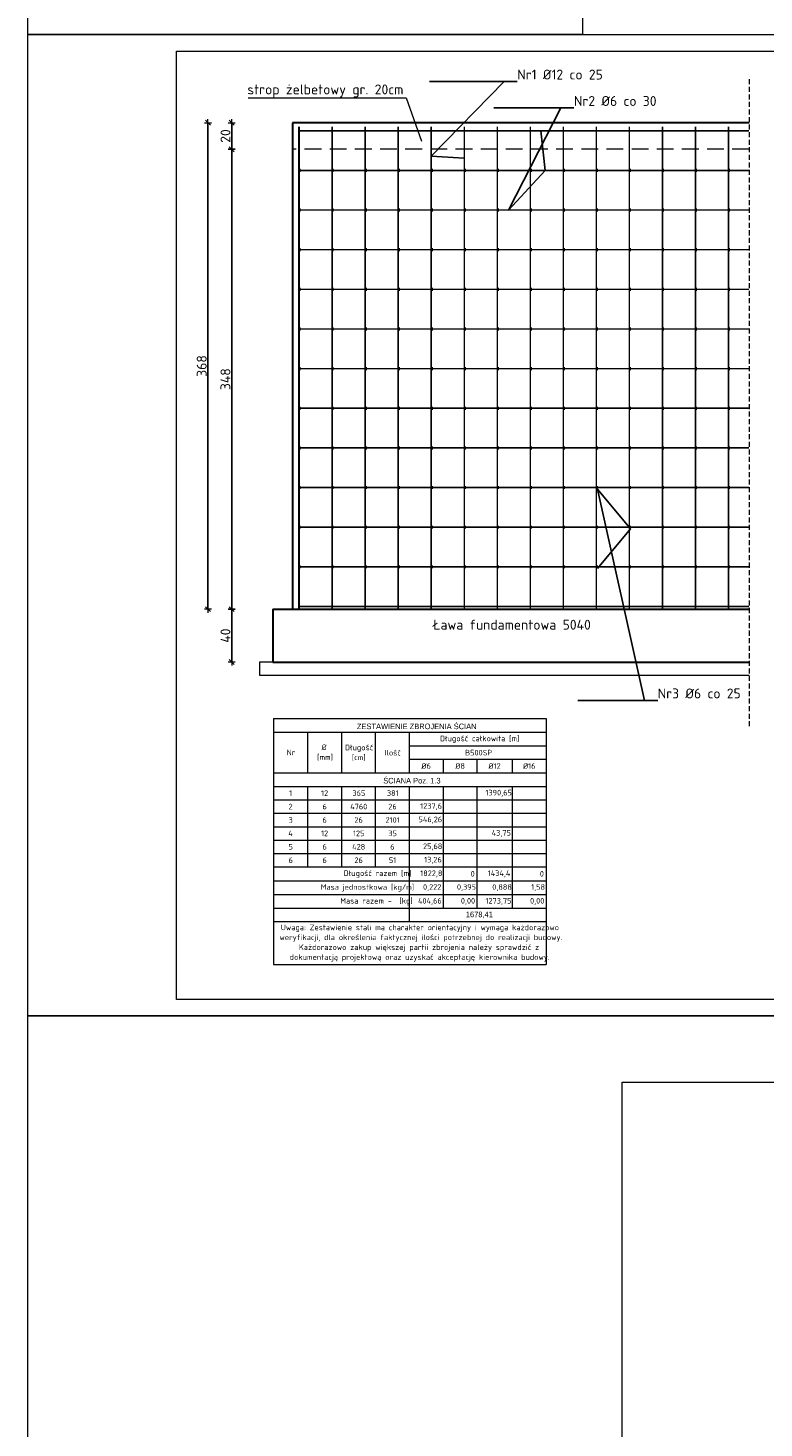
# Model space of a CAD drawing. Header units: millimetres. Extents: x -81893328 to 44149, y -26843406 to 95443303.
# Tile 74 of 100: x 26512 to 27069, y 5423 to 6482. Entities that reach past the tile are written whole.
import ezdxf
from ezdxf import colors
from ezdxf.entities.mleader import LeaderData, LeaderLine
from ezdxf.math import Vec2, Vec3

# ---------------------------------------------------------------- set-up
doc = ezdxf.new("R2010")
doc.units = ezdxf.units.MM
doc.linetypes.add('DASHED', pattern=[19.05, 12.7, -6.35])
for name, color, linetype, lineweight in [('aRMZ - cienka', 84, 'Continuous', 13), ('aRMZ - opisy', 7, 'Continuous', 5), ('aRMZ - tabelka i ramka', 63, 'Continuous', 13), ('K-wymiarowanie', 81, 'Continuous', 9), ('kRMZ - elementy żelbetowe', 110, 'Continuous', 30), ('kRMZ - przerywana', 3, 'DASHED', 5), ('kRMZ - pręty drugorzędne', 2, 'Continuous', 30), ('kRMZ - pręty główne', 3, 'Continuous', 30), ('kRMZ - pręty poprzeczne', 4, 'Continuous', 30)]:
    doc.layers.add(name, color=color, linetype=linetype, lineweight=lineweight)
doc.styles.add('1-10 RM wymiar', font='isocpeur.ttf', dxfattribs={"height": 3})
doc.styles.add('1-100 RM wymiar', font='isocpeur.ttf', dxfattribs={"height": 15})
doc.styles.add('1-50 RM wymiar', font='isocpeur.ttf', dxfattribs={"height": 7.5})
doc.styles.add('MtXpl_ISOCPEUR', font='txt')
doc.styles.add('MtXpl_ISOCPEUR_1', font='isocpeur.ttf')
doc.styles.get("Standard").update_dxf_attribs({"font": 'arial.ttf'})
doc.dimstyles.new('1-50RM nowe', dxfattribs={"dimtxt": 7.5, "dimasz": 1.25, "dimexe": 1.25, "dimexo": 0.625, "dimgap": 1, "dimtad": 1, "dimtxsty": '1-50 RM wymiar', "dimblk": 'ZNACZKI', "dimcen": 2, "dimdle": 5, "dimse1": 1, "dimse2": 1, "dimclrd": 256, "dimclrt": 256, "dimadec": 0, "dimazin": 0, "dimtfac": 1, "dimtix": 1, "dimtmove": 1, "dimatfit": 0, "dimldrblk": 'ZNACZKI', "dimfxl": 1, "dimarcsym": 0})

# ---------------------------------------------------------------- blocks, each defined once
blk = doc.blocks.new('ZNACZKI')
for p, q in [((1.51, 1.51), (-1.51, -1.51)), ((0, 2.13), (0, -2.13)), ((-2.13, 0), (2.13, 0))]:
    blk.add_line(p, q)
blk = doc.blocks.new('*D108')
at = {"layer": 'Defpoints', "color": 0, "ltscale": 0.6, "transparency": 16777216}
for p in [(26666.1, 6042.6), (26697.1, 6042.6), (26697.1, 6002.6)]:
    blk.add_point(p, dxfattribs=at)
at = {"layer": 'K-wymiarowanie', "lineweight": -2, "ltscale": 0.6, "transparency": 16777216}
blk.add_line((26666.1, 6003.8), (26666.1, 6041.3), dxfattribs=at)
at = {"layer": 'K-wymiarowanie', "lineweight": -2, "ltscale": 0.6, "transparency": 16777216, "xscale": 1.25, "yscale": 1.25, "zscale": 1.25}
for p, rotation in [((26666.1, 6042.6), 90), ((26666.1, 6002.6), 270)]:
    blk.add_blockref('ZNACZKI', p, dxfattribs=dict(at, rotation=rotation))
at = {"layer": 'K-wymiarowanie', "ltscale": 0.6, "transparency": 16777216, "insert": (26661.3, 6022.6), "char_height": 7.5, "attachment_point": 5, "rotation": 90, "style": '1-50 RM wymiar'}
blk.add_mtext('40', dxfattribs=at)
blk = doc.blocks.new('*D109')
at = {"layer": 'Defpoints', "color": 0, "ltscale": 0.6, "transparency": 16777216}
for p in [(26666.1, 6390.6), (26712.1, 6390.6), (26697.1, 6042.6)]:
    blk.add_point(p, dxfattribs=at)
at = {"layer": 'K-wymiarowanie', "lineweight": -2, "ltscale": 0.6, "transparency": 16777216}
blk.add_line((26666.1, 6043.8), (26666.1, 6389.3), dxfattribs=at)
at = {"layer": 'K-wymiarowanie', "lineweight": -2, "ltscale": 0.6, "transparency": 16777216, "xscale": 1.25, "yscale": 1.25, "zscale": 1.25}
for p, rotation in [((26666.1, 6390.6), 90), ((26666.1, 6042.6), 270)]:
    blk.add_blockref('ZNACZKI', p, dxfattribs=dict(at, rotation=rotation))
at = {"layer": 'K-wymiarowanie', "ltscale": 0.6, "transparency": 16777216, "insert": (26661.3, 6216.6), "char_height": 7.5, "attachment_point": 5, "rotation": 90, "style": '1-50 RM wymiar'}
blk.add_mtext('348', dxfattribs=at)
blk = doc.blocks.new('*D110')
at = {"layer": 'Defpoints', "color": 0, "ltscale": 0.6, "transparency": 16777216}
for p in [(26666.1, 6410.6), (26712.1, 6410.6), (26712.1, 6390.6)]:
    blk.add_point(p, dxfattribs=at)
at = {"layer": 'K-wymiarowanie', "lineweight": -2, "ltscale": 0.6, "transparency": 16777216}
blk.add_line((26666.1, 6391.8), (26666.1, 6409.3), dxfattribs=at)
at = {"layer": 'K-wymiarowanie', "lineweight": -2, "ltscale": 0.6, "transparency": 16777216, "xscale": 1.25, "yscale": 1.25, "zscale": 1.25}
for p, rotation in [((26666.1, 6410.6), 90), ((26666.1, 6390.6), 270)]:
    blk.add_blockref('ZNACZKI', p, dxfattribs=dict(at, rotation=rotation))
at = {"layer": 'K-wymiarowanie', "ltscale": 0.6, "transparency": 16777216, "insert": (26661.3, 6400.6), "char_height": 7.5, "attachment_point": 5, "rotation": 90, "style": '1-50 RM wymiar'}
blk.add_mtext('20', dxfattribs=at)
blk = doc.blocks.new('*D111')
at = {"layer": 'Defpoints', "color": 0, "ltscale": 0.6, "transparency": 16777216}
for p in [(26712.1, 6410.6), (26648, 6042.6), (26712.1, 6042.6)]:
    blk.add_point(p, dxfattribs=at)
at = {"layer": 'K-wymiarowanie', "lineweight": -2, "ltscale": 0.6, "transparency": 16777216}
blk.add_line((26648, 6409.3), (26648, 6043.8), dxfattribs=at)
at = {"layer": 'K-wymiarowanie', "lineweight": -2, "ltscale": 0.6, "transparency": 16777216, "xscale": 1.25, "yscale": 1.25, "zscale": 1.25}
for p, rotation in [((26648, 6410.6), 90), ((26648, 6042.6), 270)]:
    blk.add_blockref('ZNACZKI', p, dxfattribs=dict(at, rotation=rotation))
at = {"layer": 'K-wymiarowanie', "ltscale": 0.6, "transparency": 16777216, "insert": (26643.3, 6226.6), "char_height": 7.5, "attachment_point": 5, "rotation": 90, "style": '1-50 RM wymiar'}
blk.add_mtext('368', dxfattribs=at)
blk = doc.blocks.new('_None')

msp = doc.modelspace()

# ---------------------------------------------------------------- linework, layer by layer
at = {"layer": 'aRMZ - cienka', "lineweight": 15, "ltscale": 2}
for p, q in [((26697.7275, 5959.9295), (26904.1459, 5959.9295)), ((26697.7275, 5959.9295), (26697.7275, 5773.7222)), ((26904.1459, 5959.9295), (26904.1459, 5928.9781)), ((26697.7275, 5949.5492), (26904.1459, 5949.5492)), ((26723.3975, 5949.5492), (26723.3975, 5918.8337)), ((26749.0675, 5949.5492), (26749.0675, 5918.8337)), ((26774.7375, 5949.5492), (26774.7375, 5918.8337)), ((26800.4075, 5949.5492), (26800.4075, 5918.8337)), ((26800.4075, 5939.1225), (26904.1459, 5939.1225)), ((26800.4075, 5928.9781), (26904.1459, 5928.9781)), ((26826.0775, 5928.9781), (26826.0775, 5918.8337)), ((26851.7475, 5928.9781), (26851.7475, 5918.8337)), ((26878.4759, 5928.9781), (26878.4759, 5918.8337)), ((26904.1459, 5928.9781), (26904.1459, 5918.8337)), ((26697.7275, 5918.8337), (26904.1459, 5918.8337)), ((26904.1459, 5918.8337), (26904.1459, 5908.4533)), ((26697.7275, 5908.4533), (26904.1459, 5908.4533)), ((26723.3975, 5908.4533), (26723.3975, 5847.5867)), ((26749.0675, 5908.4533), (26749.0675, 5847.5867)), ((26774.7375, 5908.4533), (26774.7375, 5847.5867)), ((26800.4075, 5908.4533), (26800.4075, 5847.5867)), ((26826.0775, 5908.4533), (26826.0775, 5816.3067)), ((26851.7475, 5908.4533), (26851.7475, 5816.3067)), ((26878.4759, 5908.4533), (26878.4759, 5816.3067)), ((26904.1459, 5908.4533), (26904.1459, 5816.3067)), ((26697.7275, 5898.3089), (26904.1459, 5898.3089)), ((26697.7275, 5888.1644), (26904.1459, 5888.1644)), ((26697.7275, 5878.02), (26904.1459, 5878.02)), ((26697.7275, 5867.8755), (26904.1459, 5867.8755)), ((26697.7275, 5857.7311), (26904.1459, 5857.7311)), ((26697.7275, 5847.5867), (26904.1459, 5847.5867)), ((26800.4075, 5847.5867), (26800.4075, 5816.3067)), ((26697.7275, 5837.16), (26904.1459, 5837.16)), ((26697.7275, 5826.7333), (26904.1459, 5826.7333)), ((26697.7275, 5816.3067), (26904.1459, 5816.3067)), ((26800.4075, 5816.3067), (26800.4075, 5806.1622)), ((26904.1459, 5816.3067), (26904.1459, 5773.7222)), ((26697.7275, 5806.1622), (26904.1459, 5806.1622)), ((26697.7275, 5773.7222), (26904.1459, 5773.7222))]:
    msp.add_line(p, q, dxfattribs=at)
at = {"layer": 'aRMZ - cienka'}
for points in [[(26697.1493, 6002.5868), (26687.1493, 6002.5868), (26687.1493, 5992.5868), (27057.7947, 5992.5868)], [(27057.7947, 6002.5868), (26697.1493, 6002.5868)]]:
    msp.add_lwpolyline(points, dxfattribs=at)
at = {"layer": 'aRMZ - opisy'}
for p, q in [((26678.4703, 6429.4478), (26798.0245, 6429.4478)), ((26798.0245, 6429.4478), (26809.8012, 6396.7234))]:
    msp.add_line(p, q, dxfattribs=at)
at = {"layer": 'aRMZ - tabelka i ramka', "color": 7, "true_color": 0xffffff}
for points in [[(26511.7575, 7071.3224), (26931.7575, 7071.3224), (26931.7575, 6477.3224), (26511.7575, 6477.3224)], [(26511.7575, 6477.3224), (27561.7575, 6477.3224), (27561.7575, 5734.8224), (26511.7575, 5734.8224)], [(26511.7575, 5734.8224), (30711.7575, 5734.8224), (30711.7575, 2764.8224), (26511.7575, 2764.8224)]]:
    msp.add_lwpolyline(points, close=True, dxfattribs=at)
at = {"layer": 'aRMZ - tabelka i ramka'}
for points in [[(26624.2575, 6464.8224), (27549.2575, 6464.8224), (27549.2575, 5747.3224), (26624.2575, 5747.3224)], [(26961.7575, 5684.8224), (30661.7575, 5684.8224), (30661.7575, 2814.8224), (26961.7575, 2814.8224)]]:
    msp.add_lwpolyline(points, close=True, dxfattribs=at)
at = {"layer": 'kRMZ - elementy żelbetowe'}
for p, q in [((26712.1493, 6410.5868), (26712.1493, 6042.5868)), ((26697.1493, 6042.5868), (26697.1493, 6002.5868)), ((26697.1493, 6042.5868), (27057.7947, 6042.5868)), ((26697.1493, 6002.5868), (27057.7947, 6002.5868))]:
    msp.add_line(p, q, dxfattribs=at)
msp.add_lwpolyline([(27057.7947, 6410.5868), (26712.1493, 6410.5868)], dxfattribs=at)
at = {"layer": 'kRMZ - przerywana', "ltscale": 0.3}
msp.add_line((27057.7947, 6443.5449), (27057.7947, 5953.5999), dxfattribs=at)
at = {"layer": 'kRMZ - przerywana'}
msp.add_line((27057.7947, 6390.5868), (26712.1493, 6390.5868), dxfattribs=at)
at = {"layer": 'kRMZ - pręty drugorzędne'}
for points in [[(26718.0493, 6375.7868, 0.6, 0.6, 0), (26718.0493, 6373.3918, 0.6, 0.6, 0)], [(26743.0493, 6375.7868, 0.6, 0.6, 0), (26743.0493, 6373.3918, 0.6, 0.6, 0)], [(26768.0493, 6375.7868, 0.6, 0.6, 0), (26768.0493, 6373.3918, 0.6, 0.6, 0)], [(26793.0493, 6375.7868, 0.6, 0.6, 0), (26793.0493, 6373.3918, 0.6, 0.6, 0)], [(26818.0493, 6375.7868, 0.6, 0.6, 0), (26818.0493, 6373.3918, 0.6, 0.6, 0)], [(26843.0493, 6375.7868, 0.6, 0.6, 0), (26843.0493, 6373.3918, 0.6, 0.6, 0)], [(26868.0493, 6375.7868, 0.6, 0.6, 0), (26868.0493, 6373.3918, 0.6, 0.6, 0)], [(26893.0493, 6375.7868, 0.6, 0.6, 0), (26893.0493, 6373.3918, 0.6, 0.6, 0)], [(26918.0493, 6375.7868, 0.6, 0.6, 0), (26918.0493, 6373.3918, 0.6, 0.6, 0)], [(26943.0493, 6375.7868, 0.6, 0.6, 0), (26943.0493, 6373.3918, 0.6, 0.6, 0)], [(26968.0493, 6375.7868, 0.6, 0.6, 0), (26968.0493, 6373.3918, 0.6, 0.6, 0)], [(26993.0493, 6375.7868, 0.6, 0.6, 0), (26993.0493, 6373.3918, 0.6, 0.6, 0)], [(27018.0493, 6375.7868, 0.6, 0.6, 0), (27018.0493, 6373.3918, 0.6, 0.6, 0)], [(27043.0493, 6375.7868, 0.6, 0.6, 0), (27043.0493, 6373.3918, 0.6, 0.6, 0)], [(26718.0493, 6345.7868, 0.6, 0.6, 0), (26718.0493, 6343.3918, 0.6, 0.6, 0)], [(26743.0493, 6345.7868, 0.6, 0.6, 0), (26743.0493, 6343.3918, 0.6, 0.6, 0)], [(26768.0493, 6345.7868, 0.6, 0.6, 0), (26768.0493, 6343.3918, 0.6, 0.6, 0)], [(26793.0493, 6345.7868, 0.6, 0.6, 0), (26793.0493, 6343.3918, 0.6, 0.6, 0)], [(26818.0493, 6345.7868, 0.6, 0.6, 0), (26818.0493, 6343.3918, 0.6, 0.6, 0)], [(26843.0493, 6345.7868, 0.6, 0.6, 0), (26843.0493, 6343.3918, 0.6, 0.6, 0)], [(26868.0493, 6345.7868, 0.6, 0.6, 0), (26868.0493, 6343.3918, 0.6, 0.6, 0)], [(26893.0493, 6345.7868, 0.6, 0.6, 0), (26893.0493, 6343.3918, 0.6, 0.6, 0)], [(26918.0493, 6345.7868, 0.6, 0.6, 0), (26918.0493, 6343.3918, 0.6, 0.6, 0)], [(26943.0493, 6345.7868, 0.6, 0.6, 0), (26943.0493, 6343.3918, 0.6, 0.6, 0)], [(26968.0493, 6345.7868, 0.6, 0.6, 0), (26968.0493, 6343.3918, 0.6, 0.6, 0)], [(26993.0493, 6345.7868, 0.6, 0.6, 0), (26993.0493, 6343.3918, 0.6, 0.6, 0)], [(27018.0493, 6345.7868, 0.6, 0.6, 0), (27018.0493, 6343.3918, 0.6, 0.6, 0)], [(27043.0493, 6345.7868, 0.6, 0.6, 0), (27043.0493, 6343.3918, 0.6, 0.6, 0)], [(26718.0493, 6315.7868, 0.6, 0.6, 0), (26718.0493, 6313.3918, 0.6, 0.6, 0)], [(26743.0493, 6315.7868, 0.6, 0.6, 0), (26743.0493, 6313.3918, 0.6, 0.6, 0)], [(26768.0493, 6315.7868, 0.6, 0.6, 0), (26768.0493, 6313.3918, 0.6, 0.6, 0)], [(26793.0493, 6315.7868, 0.6, 0.6, 0), (26793.0493, 6313.3918, 0.6, 0.6, 0)], [(26818.0493, 6315.7868, 0.6, 0.6, 0), (26818.0493, 6313.3918, 0.6, 0.6, 0)], [(26843.0493, 6315.7868, 0.6, 0.6, 0), (26843.0493, 6313.3918, 0.6, 0.6, 0)], [(26868.0493, 6315.7868, 0.6, 0.6, 0), (26868.0493, 6313.3918, 0.6, 0.6, 0)], [(26893.0493, 6315.7868, 0.6, 0.6, 0), (26893.0493, 6313.3918, 0.6, 0.6, 0)], [(26918.0493, 6315.7868, 0.6, 0.6, 0), (26918.0493, 6313.3918, 0.6, 0.6, 0)], [(26943.0493, 6315.7868, 0.6, 0.6, 0), (26943.0493, 6313.3918, 0.6, 0.6, 0)], [(26968.0493, 6315.7868, 0.6, 0.6, 0), (26968.0493, 6313.3918, 0.6, 0.6, 0)], [(26993.0493, 6315.7868, 0.6, 0.6, 0), (26993.0493, 6313.3918, 0.6, 0.6, 0)], [(27018.0493, 6315.7868, 0.6, 0.6, 0), (27018.0493, 6313.3918, 0.6, 0.6, 0)], [(27043.0493, 6315.7868, 0.6, 0.6, 0), (27043.0493, 6313.3918, 0.6, 0.6, 0)], [(26718.0493, 6285.7868, 0.6, 0.6, 0), (26718.0493, 6283.3918, 0.6, 0.6, 0)], [(26743.0493, 6285.7868, 0.6, 0.6, 0), (26743.0493, 6283.3918, 0.6, 0.6, 0)], [(26768.0493, 6285.7868, 0.6, 0.6, 0), (26768.0493, 6283.3918, 0.6, 0.6, 0)], [(26793.0493, 6285.7868, 0.6, 0.6, 0), (26793.0493, 6283.3918, 0.6, 0.6, 0)], [(26818.0493, 6285.7868, 0.6, 0.6, 0), (26818.0493, 6283.3918, 0.6, 0.6, 0)], [(26843.0493, 6285.7868, 0.6, 0.6, 0), (26843.0493, 6283.3918, 0.6, 0.6, 0)], [(26868.0493, 6285.7868, 0.6, 0.6, 0), (26868.0493, 6283.3918, 0.6, 0.6, 0)], [(26893.0493, 6285.7868, 0.6, 0.6, 0), (26893.0493, 6283.3918, 0.6, 0.6, 0)], [(26918.0493, 6285.7868, 0.6, 0.6, 0), (26918.0493, 6283.3918, 0.6, 0.6, 0)], [(26943.0493, 6285.7868, 0.6, 0.6, 0), (26943.0493, 6283.3918, 0.6, 0.6, 0)], [(26968.0493, 6285.7868, 0.6, 0.6, 0), (26968.0493, 6283.3918, 0.6, 0.6, 0)], [(26993.0493, 6285.7868, 0.6, 0.6, 0), (26993.0493, 6283.3918, 0.6, 0.6, 0)], [(27018.0493, 6285.7868, 0.6, 0.6, 0), (27018.0493, 6283.3918, 0.6, 0.6, 0)], [(27043.0493, 6285.7868, 0.6, 0.6, 0), (27043.0493, 6283.3918, 0.6, 0.6, 0)], [(26718.0493, 6255.7868, 0.6, 0.6, 0), (26718.0493, 6253.3918, 0.6, 0.6, 0)], [(26743.0493, 6255.7868, 0.6, 0.6, 0), (26743.0493, 6253.3918, 0.6, 0.6, 0)], [(26768.0493, 6255.7868, 0.6, 0.6, 0), (26768.0493, 6253.3918, 0.6, 0.6, 0)], [(26793.0493, 6255.7868, 0.6, 0.6, 0), (26793.0493, 6253.3918, 0.6, 0.6, 0)], [(26818.0493, 6255.7868, 0.6, 0.6, 0), (26818.0493, 6253.3918, 0.6, 0.6, 0)], [(26843.0493, 6255.7868, 0.6, 0.6, 0), (26843.0493, 6253.3918, 0.6, 0.6, 0)], [(26868.0493, 6255.7868, 0.6, 0.6, 0), (26868.0493, 6253.3918, 0.6, 0.6, 0)], [(26893.0493, 6255.7868, 0.6, 0.6, 0), (26893.0493, 6253.3918, 0.6, 0.6, 0)], [(26918.0493, 6255.7868, 0.6, 0.6, 0), (26918.0493, 6253.3918, 0.6, 0.6, 0)], [(26943.0493, 6255.7868, 0.6, 0.6, 0), (26943.0493, 6253.3918, 0.6, 0.6, 0)], [(26968.0493, 6255.7868, 0.6, 0.6, 0), (26968.0493, 6253.3918, 0.6, 0.6, 0)], [(26993.0493, 6255.7868, 0.6, 0.6, 0), (26993.0493, 6253.3918, 0.6, 0.6, 0)], [(27018.0493, 6255.7868, 0.6, 0.6, 0), (27018.0493, 6253.3918, 0.6, 0.6, 0)], [(27043.0493, 6255.7868, 0.6, 0.6, 0), (27043.0493, 6253.3918, 0.6, 0.6, 0)], [(26718.0493, 6225.7868, 0.6, 0.6, 0), (26718.0493, 6223.3918, 0.6, 0.6, 0)], [(26743.0493, 6225.7868, 0.6, 0.6, 0), (26743.0493, 6223.3918, 0.6, 0.6, 0)], [(26768.0493, 6225.7868, 0.6, 0.6, 0), (26768.0493, 6223.3918, 0.6, 0.6, 0)], [(26793.0493, 6225.7868, 0.6, 0.6, 0), (26793.0493, 6223.3918, 0.6, 0.6, 0)], [(26818.0493, 6225.7868, 0.6, 0.6, 0), (26818.0493, 6223.3918, 0.6, 0.6, 0)], [(26843.0493, 6225.7868, 0.6, 0.6, 0), (26843.0493, 6223.3918, 0.6, 0.6, 0)], [(26868.0493, 6225.7868, 0.6, 0.6, 0), (26868.0493, 6223.3918, 0.6, 0.6, 0)], [(26893.0493, 6225.7868, 0.6, 0.6, 0), (26893.0493, 6223.3918, 0.6, 0.6, 0)], [(26918.0493, 6225.7868, 0.6, 0.6, 0), (26918.0493, 6223.3918, 0.6, 0.6, 0)], [(26943.0493, 6225.7868, 0.6, 0.6, 0), (26943.0493, 6223.3918, 0.6, 0.6, 0)], [(26968.0493, 6225.7868, 0.6, 0.6, 0), (26968.0493, 6223.3918, 0.6, 0.6, 0)], [(26993.0493, 6225.7868, 0.6, 0.6, 0), (26993.0493, 6223.3918, 0.6, 0.6, 0)], [(27018.0493, 6225.7868, 0.6, 0.6, 0), (27018.0493, 6223.3918, 0.6, 0.6, 0)], [(27043.0493, 6225.7868, 0.6, 0.6, 0), (27043.0493, 6223.3918, 0.6, 0.6, 0)], [(26718.0493, 6195.7868, 0.6, 0.6, 0), (26718.0493, 6193.3918, 0.6, 0.6, 0)], [(26743.0493, 6195.7868, 0.6, 0.6, 0), (26743.0493, 6193.3918, 0.6, 0.6, 0)], [(26768.0493, 6195.7868, 0.6, 0.6, 0), (26768.0493, 6193.3918, 0.6, 0.6, 0)], [(26793.0493, 6195.7868, 0.6, 0.6, 0), (26793.0493, 6193.3918, 0.6, 0.6, 0)], [(26818.0493, 6195.7868, 0.6, 0.6, 0), (26818.0493, 6193.3918, 0.6, 0.6, 0)], [(26843.0493, 6195.7868, 0.6, 0.6, 0), (26843.0493, 6193.3918, 0.6, 0.6, 0)], [(26868.0493, 6195.7868, 0.6, 0.6, 0), (26868.0493, 6193.3918, 0.6, 0.6, 0)], [(26893.0493, 6195.7868, 0.6, 0.6, 0), (26893.0493, 6193.3918, 0.6, 0.6, 0)], [(26918.0493, 6195.7868, 0.6, 0.6, 0), (26918.0493, 6193.3918, 0.6, 0.6, 0)], [(26943.0493, 6195.7868, 0.6, 0.6, 0), (26943.0493, 6193.3918, 0.6, 0.6, 0)], [(26968.0493, 6195.7868, 0.6, 0.6, 0), (26968.0493, 6193.3918, 0.6, 0.6, 0)], [(26993.0493, 6195.7868, 0.6, 0.6, 0), (26993.0493, 6193.3918, 0.6, 0.6, 0)], [(27018.0493, 6195.7868, 0.6, 0.6, 0), (27018.0493, 6193.3918, 0.6, 0.6, 0)], [(27043.0493, 6195.7868, 0.6, 0.6, 0), (27043.0493, 6193.3918, 0.6, 0.6, 0)], [(26718.0493, 6165.7868, 0.6, 0.6, 0), (26718.0493, 6163.3918, 0.6, 0.6, 0)], [(26743.0493, 6165.7868, 0.6, 0.6, 0), (26743.0493, 6163.3918, 0.6, 0.6, 0)], [(26768.0493, 6165.7868, 0.6, 0.6, 0), (26768.0493, 6163.3918, 0.6, 0.6, 0)], [(26793.0493, 6165.7868, 0.6, 0.6, 0), (26793.0493, 6163.3918, 0.6, 0.6, 0)], [(26818.0493, 6165.7868, 0.6, 0.6, 0), (26818.0493, 6163.3918, 0.6, 0.6, 0)], [(26843.0493, 6165.7868, 0.6, 0.6, 0), (26843.0493, 6163.3918, 0.6, 0.6, 0)], [(26868.0493, 6165.7868, 0.6, 0.6, 0), (26868.0493, 6163.3918, 0.6, 0.6, 0)], [(26893.0493, 6165.7868, 0.6, 0.6, 0), (26893.0493, 6163.3918, 0.6, 0.6, 0)], [(26918.0493, 6165.7868, 0.6, 0.6, 0), (26918.0493, 6163.3918, 0.6, 0.6, 0)], [(26943.0493, 6165.7868, 0.6, 0.6, 0), (26943.0493, 6163.3918, 0.6, 0.6, 0)], [(26968.0493, 6165.7868, 0.6, 0.6, 0), (26968.0493, 6163.3918, 0.6, 0.6, 0)], [(26993.0493, 6165.7868, 0.6, 0.6, 0), (26993.0493, 6163.3918, 0.6, 0.6, 0)], [(27018.0493, 6165.7868, 0.6, 0.6, 0), (27018.0493, 6163.3918, 0.6, 0.6, 0)], [(27043.0493, 6165.7868, 0.6, 0.6, 0), (27043.0493, 6163.3918, 0.6, 0.6, 0)], [(26718.0493, 6135.7868, 0.6, 0.6, 0), (26718.0493, 6133.3918, 0.6, 0.6, 0)], [(26743.0493, 6135.7868, 0.6, 0.6, 0), (26743.0493, 6133.3918, 0.6, 0.6, 0)], [(26768.0493, 6135.7868, 0.6, 0.6, 0), (26768.0493, 6133.3918, 0.6, 0.6, 0)], [(26793.0493, 6135.7868, 0.6, 0.6, 0), (26793.0493, 6133.3918, 0.6, 0.6, 0)], [(26818.0493, 6135.7868, 0.6, 0.6, 0), (26818.0493, 6133.3918, 0.6, 0.6, 0)], [(26843.0493, 6135.7868, 0.6, 0.6, 0), (26843.0493, 6133.3918, 0.6, 0.6, 0)], [(26868.0493, 6135.7868, 0.6, 0.6, 0), (26868.0493, 6133.3918, 0.6, 0.6, 0)], [(26893.0493, 6135.7868, 0.6, 0.6, 0), (26893.0493, 6133.3918, 0.6, 0.6, 0)], [(26918.0493, 6135.7868, 0.6, 0.6, 0), (26918.0493, 6133.3918, 0.6, 0.6, 0)], [(26943.0493, 6135.7868, 0.6, 0.6, 0), (26943.0493, 6133.3918, 0.6, 0.6, 0)], [(26968.0493, 6135.7868, 0.6, 0.6, 0), (26968.0493, 6133.3918, 0.6, 0.6, 0)], [(26993.0493, 6135.7868, 0.6, 0.6, 0), (26993.0493, 6133.3918, 0.6, 0.6, 0)], [(27018.0493, 6135.7868, 0.6, 0.6, 0), (27018.0493, 6133.3918, 0.6, 0.6, 0)], [(27043.0493, 6135.7868, 0.6, 0.6, 0), (27043.0493, 6133.3918, 0.6, 0.6, 0)], [(26718.0493, 6105.7868, 0.6, 0.6, 0), (26718.0493, 6103.3918, 0.6, 0.6, 0)], [(26743.0493, 6105.7868, 0.6, 0.6, 0), (26743.0493, 6103.3918, 0.6, 0.6, 0)], [(26768.0493, 6105.7868, 0.6, 0.6, 0), (26768.0493, 6103.3918, 0.6, 0.6, 0)], [(26793.0493, 6105.7868, 0.6, 0.6, 0), (26793.0493, 6103.3918, 0.6, 0.6, 0)], [(26818.0493, 6105.7868, 0.6, 0.6, 0), (26818.0493, 6103.3918, 0.6, 0.6, 0)], [(26843.0493, 6105.7868, 0.6, 0.6, 0), (26843.0493, 6103.3918, 0.6, 0.6, 0)], [(26868.0493, 6105.7868, 0.6, 0.6, 0), (26868.0493, 6103.3918, 0.6, 0.6, 0)], [(26893.0493, 6105.7868, 0.6, 0.6, 0), (26893.0493, 6103.3918, 0.6, 0.6, 0)], [(26918.0493, 6105.7868, 0.6, 0.6, 0), (26918.0493, 6103.3918, 0.6, 0.6, 0)], [(26943.0493, 6105.7868, 0.6, 0.6, 0), (26943.0493, 6103.3918, 0.6, 0.6, 0)], [(26968.0493, 6105.7868, 0.6, 0.6, 0), (26968.0493, 6103.3918, 0.6, 0.6, 0)], [(26993.0493, 6105.7868, 0.6, 0.6, 0), (26993.0493, 6103.3918, 0.6, 0.6, 0)], [(27018.0493, 6105.7868, 0.6, 0.6, 0), (27018.0493, 6103.3918, 0.6, 0.6, 0)], [(27043.0493, 6105.7868, 0.6, 0.6, 0), (27043.0493, 6103.3918, 0.6, 0.6, 0)], [(26718.0493, 6075.7868, 0.6, 0.6, 0), (26718.0493, 6073.3918, 0.6, 0.6, 0)], [(26743.0493, 6075.7868, 0.6, 0.6, 0), (26743.0493, 6073.3918, 0.6, 0.6, 0)], [(26768.0493, 6075.7868, 0.6, 0.6, 0), (26768.0493, 6073.3918, 0.6, 0.6, 0)], [(26793.0493, 6075.7868, 0.6, 0.6, 0), (26793.0493, 6073.3918, 0.6, 0.6, 0)], [(26818.0493, 6075.7868, 0.6, 0.6, 0), (26818.0493, 6073.3918, 0.6, 0.6, 0)], [(26843.0493, 6075.7868, 0.6, 0.6, 0), (26843.0493, 6073.3918, 0.6, 0.6, 0)], [(26868.0493, 6075.7868, 0.6, 0.6, 0), (26868.0493, 6073.3918, 0.6, 0.6, 0)], [(26893.0493, 6075.7868, 0.6, 0.6, 0), (26893.0493, 6073.3918, 0.6, 0.6, 0)], [(26918.0493, 6075.7868, 0.6, 0.6, 0), (26918.0493, 6073.3918, 0.6, 0.6, 0)], [(26943.0493, 6075.7868, 0.6, 0.6, 0), (26943.0493, 6073.3918, 0.6, 0.6, 0)], [(26968.0493, 6075.7868, 0.6, 0.6, 0), (26968.0493, 6073.3918, 0.6, 0.6, 0)], [(26993.0493, 6075.7868, 0.6, 0.6, 0), (26993.0493, 6073.3918, 0.6, 0.6, 0)], [(27018.0493, 6075.7868, 0.6, 0.6, 0), (27018.0493, 6073.3918, 0.6, 0.6, 0)], [(27043.0493, 6075.7868, 0.6, 0.6, 0), (27043.0493, 6073.3918, 0.6, 0.6, 0)]]:
    msp.add_lwpolyline(points, format="xyseb", dxfattribs=at)
at = {"layer": 'kRMZ - pręty główne', "lineweight": 30}
msp.add_line((26717.1493, 6042.5868), (26717.1493, 6407.5868), dxfattribs=at)
at = {"layer": 'kRMZ - pręty główne', "lineweight": 30, "const_width": 1.2}
for points in [[(26717.1493, 6042.5868), (26717.1493, 6407.5868)], [(26742.1493, 6042.5868), (26742.1493, 6407.5868)], [(26767.1493, 6042.5868), (26767.1493, 6407.5868)], [(26792.1493, 6042.5868), (26792.1493, 6407.5868)], [(26817.1493, 6042.5868), (26817.1493, 6407.5868)], [(26842.1493, 6042.5868), (26842.1493, 6407.5868)], [(26867.1493, 6042.5868), (26867.1493, 6407.5868)], [(26892.1493, 6042.5868), (26892.1493, 6407.5868)], [(26917.1493, 6042.5868), (26917.1493, 6407.5868)], [(26942.1493, 6042.5868), (26942.1493, 6407.5868)], [(26967.1493, 6042.5868), (26967.1493, 6407.5868)], [(26992.1493, 6042.5868), (26992.1493, 6407.5868)], [(27017.1493, 6042.5868), (27017.1493, 6407.5868)], [(27042.1493, 6042.5868), (27042.1493, 6407.5868)]]:
    msp.add_lwpolyline(points, dxfattribs=at)
at = {"layer": 'kRMZ - pręty poprzeczne', "const_width": 1.2}
for points in [[(27057.7947, 6404.5868), (26717.1493, 6404.5868)], [(27057.7947, 6374.5868), (26717.1493, 6374.5868)], [(27057.7947, 6344.5868), (26717.1493, 6344.5868)], [(27057.7947, 6314.5868), (26717.1493, 6314.5868)], [(27057.7947, 6284.5868), (26717.1493, 6284.5868)], [(27057.7947, 6254.5868), (26717.1493, 6254.5868)], [(27057.7947, 6224.5868), (26717.1493, 6224.5868)], [(27057.7947, 6194.5868), (26717.1493, 6194.5868)], [(27057.7947, 6164.5868), (26717.1493, 6164.5868)], [(27057.7947, 6134.5868), (26717.1493, 6134.5868)], [(27057.7947, 6104.5868), (26717.1493, 6104.5868)], [(27057.7947, 6074.5868), (26717.1493, 6074.5868)], [(27057.7947, 6044.5868), (26717.1493, 6044.5868)]]:
    msp.add_lwpolyline(points, dxfattribs=at)

# ---------------------------------------------------------------- texts
at = {"layer": 'aRMZ - cienka', "lineweight": 15, "ltscale": 2}
for s, height, style, p in [('ZESTAWIENIE ZBROJENIA ŚCIAN', 4.233333, 'MtXpl_ISOCPEUR', (26760.8597, 5951.8024)), ('Długość całkowita [m]', 4.233333, 'MtXpl_ISOCPEUR_1', (26823.7017, 5942.6425)), ('Nr', 4.23333, 'MtXpl_ISOCPEUR_1', (26707.5992, 5932.0748)), ('[mm]', 4.23333, 'MtXpl_ISOCPEUR_1', (26730.7292, 5928.547)), ('Ø', 4.2333, 'MtXpl_ISOCPEUR_1', (26734.1159, 5936.0259)), ('Długość', 4.23333, 'MtXpl_ISOCPEUR_1', (26751.7425, 5935.8142)), ('[cm]', 4.23333, 'MtXpl_ISOCPEUR_1', (26757.0342, 5928.3353)), ('Ilość', 4.23333, 'MtXpl_ISOCPEUR_1', (26781.8575, 5931.8631)), ('B500SP', 4.23333, 'MtXpl_ISOCPEUR_1', (26842.7517, 5931.9337)), ('Ø6', 4.23333, 'MtXpl_ISOCPEUR_1', (26809.6442, 5921.7892)), ('Ø8', 4.23333, 'MtXpl_ISOCPEUR_1', (26835.3142, 5921.7892)), ('Ø12', 4.23333, 'MtXpl_ISOCPEUR_1', (26860.455, 5921.7892)), ('Ø16', 4.23333, 'MtXpl_ISOCPEUR_1', (26886.6542, 5921.7892)), ('ŚCIANA Poz. 1.3', 4.233333, 'MtXpl_ISOCPEUR', (26780.7728, 5910.7065)), ('1', 4.2333, 'MtXpl_ISOCPEUR_1', (26709.5042, 5901.2644)), ('12', 4.23333, 'MtXpl_ISOCPEUR_1', (26733.6925, 5901.2644)), ('365', 4.23333, 'MtXpl_ISOCPEUR_1', (26757.4575, 5901.2644)), ('381', 4.23333, 'MtXpl_ISOCPEUR_1', (26783.5509, 5901.2644)), ('1390,65', 4.23333, 'MtXpl_ISOCPEUR_1', (26858.2342, 5901.6878)), ('2', 4.2333, 'MtXpl_ISOCPEUR_1', (26709.0809, 5891.12)), ('6', 4.2333, 'MtXpl_ISOCPEUR_1', (26734.7509, 5891.12)), ('4760', 4.23333, 'MtXpl_ISOCPEUR_1', (26755.7642, 5891.12)), ('26', 4.23333, 'MtXpl_ISOCPEUR_1', (26784.6092, 5891.12)), ('1237,6', 4.23333, 'MtXpl_ISOCPEUR_1', (26808.7992, 5891.5433)), ('3', 4.2333, 'MtXpl_ISOCPEUR_1', (26709.0809, 5880.9755)), ('6', 4.2333, 'MtXpl_ISOCPEUR_1', (26734.7509, 5880.9755)), ('26', 4.23333, 'MtXpl_ISOCPEUR_1', (26758.9392, 5880.9755)), ('2101', 4.23333, 'MtXpl_ISOCPEUR_1', (26782.4925, 5880.9755)), ('546,26', 4.23333, 'MtXpl_ISOCPEUR_1', (26807.5292, 5881.3989)), ('4', 4.2333, 'MtXpl_ISOCPEUR_1', (26708.8692, 5870.8311)), ('12', 4.23333, 'MtXpl_ISOCPEUR_1', (26733.6925, 5870.8311)), ('125', 4.23333, 'MtXpl_ISOCPEUR_1', (26757.8809, 5870.8311)), ('35', 4.23333, 'MtXpl_ISOCPEUR_1', (26784.6092, 5870.8311)), ('43,75', 4.23333, 'MtXpl_ISOCPEUR_1', (26862.8909, 5871.2544)), ('5', 4.2333, 'MtXpl_ISOCPEUR_1', (26709.0809, 5860.6867)), ('6', 4.2333, 'MtXpl_ISOCPEUR_1', (26734.7509, 5860.6867)), ('428', 4.23333, 'MtXpl_ISOCPEUR_1', (26757.2459, 5860.6867)), ('6', 4.2333, 'MtXpl_ISOCPEUR_1', (26786.0909, 5860.6867)), ('25,68', 4.23333, 'MtXpl_ISOCPEUR_1', (26810.9159, 5861.11)), ('6', 4.2333, 'MtXpl_ISOCPEUR_1', (26709.0809, 5850.5422)), ('6', 4.2333, 'MtXpl_ISOCPEUR_1', (26734.7509, 5850.5422)), ('26', 4.23333, 'MtXpl_ISOCPEUR_1', (26758.9392, 5850.5422)), ('51', 4.23333, 'MtXpl_ISOCPEUR_1', (26785.0325, 5850.5422)), ('13,26', 4.23333, 'MtXpl_ISOCPEUR_1', (26811.7625, 5850.9655)), ('Długość razem [m]', 4.233333, 'MtXpl_ISOCPEUR_1', (26750.7442, 5840.68)), ('1822,8', 4.23333, 'MtXpl_ISOCPEUR_1', (26808.7992, 5840.68)), ('0', 4.2333, 'MtXpl_ISOCPEUR_1', (26846.9575, 5840.2567)), ('1434,4', 4.23333, 'MtXpl_ISOCPEUR_1', (26859.9275, 5840.68)), ('0', 4.2333, 'MtXpl_ISOCPEUR_1', (26899.3559, 5840.2567)), ('Masa jednostkowa [kg/m]', 4.233333, 'MtXpl_ISOCPEUR_1', (26733.3875, 5830.2533)), ('0,222', 4.23333, 'MtXpl_ISOCPEUR_1', (26810.9159, 5830.2533)), ('0,395', 4.23333, 'MtXpl_ISOCPEUR_1', (26836.5859, 5830.2533)), ('0,888', 4.23333, 'MtXpl_ISOCPEUR_1', (26863.3142, 5830.2533)), ('1,58', 4.23333, 'MtXpl_ISOCPEUR_1', (26892.7942, 5830.2533)), ('Masa razem -  [kg]', 4.233333, 'MtXpl_ISOCPEUR_1', (26748.2042, 5819.8267)), ('404,66', 4.23333, 'MtXpl_ISOCPEUR_1', (26807.1059, 5819.8267)), ('0,00', 4.23333, 'MtXpl_ISOCPEUR_1', (26839.5492, 5819.8267)), ('1273,75', 4.23333, 'MtXpl_ISOCPEUR_1', (26858.2342, 5819.8267)), ('0,00', 4.23333, 'MtXpl_ISOCPEUR_1', (26891.9475, 5819.8267)), ('1678,41', 4.23333, 'MtXpl_ISOCPEUR', (26843.3229, 5809.5287)), ('weryfikacji, dla określenia faktycznej ilości potrzebnej do realizacji budowy.', 4.233333, 'MtXpl_ISOCPEUR_1', (26702.1942, 5792.2)), ('Uwaga: Zestawienie stali ma charakter orientacyjny i wymaga każdorazowo', 4.233333, 'MtXpl_ISOCPEUR_1', (26703.1467, 5799.6789)), ('Każdorazowo zakup większej partii zbrojenia należy sprawdzić z', 4.233333, 'MtXpl_ISOCPEUR_1', (26716.905, 5784.7211)), ('dokumentacją projektową oraz uzyskać akceptację kierownika budowy.', 4.233333, 'MtXpl_ISOCPEUR_1', (26709.92, 5777.2422))]:
    msp.add_text(s, height=height, dxfattribs=dict(at, style=style)).set_placement(p)
at = {"layer": 'aRMZ - cienka', "ltscale": 2, "char_height": 2.822222}
for insert, width, attachment_point in [((26797.5192, 5902.8204), 14.113333, 6), ((26814.6325, 5902.8204), 14.113333, 6), ((26835.4514, 5902.8204), 14.113333, 4), ((26800.5192, 5896.0575), 14.113333, 4), ((26817.6325, 5896.0575), 14.818889, 4), ((26835.4514, 5896.0575), 14.113333, 4), ((26747.6792, 5868.4412), 65.453333, 5)]:
    msp.add_mtext('{\\fISOCPEUR|b0|i0|c0;', dxfattribs=dict(at, insert=insert, width=width, attachment_point=attachment_point))
at = {"layer": 'aRMZ - cienka', "lineweight": 15, "ltscale": 2}
for insert, char_height, width, attachment_point in [((26816.8182, 5900.9762), 4.233333, 21.17, 6), ((26842.4882, 5900.9762), 4.233333, 21.17, 6), ((26873.7166, 5900.9762), 4.233333, 21.17, 4), ((26842.4882, 5890.8317), 4.233333, 21.17, 6), ((26869.2166, 5890.8317), 4.233333, 22.228333, 6), ((26873.7166, 5890.8317), 4.233333, 21.17, 4), ((26842.4882, 5880.6873), 4.233333, 21.17, 6), ((26869.2166, 5880.6873), 4.233333, 22.228333, 6), ((26873.7166, 5880.6873), 4.233333, 21.17, 4), ((26816.8182, 5870.5428), 4.233333, 21.17, 6), ((26842.4882, 5870.5428), 4.233333, 21.17, 6), ((26873.7166, 5870.5428), 4.233333, 21.17, 4), ((26811.4273, 5859.9855), 2.822222, 14.113333, 6), ((26828.5406, 5859.9855), 2.822222, 14.113333, 6), ((26842.4882, 5860.3984), 4.233333, 21.17, 6), ((26849.3595, 5859.9855), 2.822222, 14.113333, 4), ((26869.2166, 5860.3984), 4.233333, 22.228333, 6), ((26873.7166, 5860.3984), 4.233333, 21.17, 4), ((26821.3182, 5850.2539), 4.233333, 21.17, 4), ((26828.5406, 5853.2225), 2.822222, 14.113333, 6), ((26846.3595, 5853.2225), 2.822222, 14.818889, 6), ((26846.9882, 5850.2539), 4.233333, 22.228333, 4), ((26849.3595, 5853.2225), 2.822222, 14.113333, 4), ((26873.7166, 5850.2539), 4.233333, 21.17, 4), ((26811.4273, 5839.6966), 2.822222, 14.113333, 6), ((26828.5406, 5846.4595), 2.822222, 14.113333, 6), ((26828.5406, 5839.6966), 2.822222, 14.113333, 6), ((26846.3595, 5846.4595), 2.822222, 14.818889, 6), ((26849.3595, 5846.4595), 2.822222, 14.113333, 4), ((26849.3595, 5839.6966), 2.822222, 14.113333, 4), ((26814.4273, 5826.1706), 2.822222, 14.113333, 4), ((26828.5406, 5832.9336), 2.822222, 14.113333, 6), ((26831.5406, 5826.1706), 2.822222, 14.818889, 4), ((26846.3595, 5832.9336), 2.822222, 14.818889, 6), ((26849.3595, 5832.9336), 2.822222, 14.113333, 4), ((26849.3595, 5826.1706), 2.822222, 14.113333, 4), ((26742.0582, 5808.8295), 4.233333, 98.18, 5), ((26761.5873, 5798.5543), 2.822222, 65.453333, 5)]:
    msp.add_mtext('{\\fISOCPEUR|b0|i0|c0;', dxfattribs=dict(at, insert=insert, char_height=char_height, width=width, attachment_point=attachment_point))
at = {"layer": 'aRMZ - opisy', "char_height": 7.5, "attachment_point": 5, "style": '1-100 RM wymiar'}
for s, insert in [('strop żelbetowy gr. 20cm', (26736.9788, 6434.7082)), ('Ława fundamentowa 5040', (26878.259, 6030.8174))]:
    msp.add_mtext_dynamic_manual_height_columns(s, width=296.278774, gutter_width=75, heights=[0], dxfattribs=dict(at, insert=insert))

# ---------------------------------------------------------------- dimensions: what is measured, and where the dimension line sits
at = {"layer": 'K-wymiarowanie', "ltscale": 0.6}
for base, p1, p2, picture, middle in [((26648.0383, 6042.5868), (26712.1493, 6410.5868), (26712.1493, 6042.5868), '*D111', (26643.2883, 6226.5868)), ((26666.0901, 6410.5868), (26712.1493, 6390.5868), (26712.1493, 6410.5868), '*D110', (26661.3401, 6400.5868)), ((26666.0901, 6390.5868), (26697.1493, 6042.5868), (26712.1493, 6390.5868), '*D109', (26661.3401, 6216.5868)), ((26666.0901, 6042.5868), (26697.1493, 6002.5868), (26697.1493, 6042.5868), '*D108', (26661.3401, 6022.5868))]:
    dim = msp.add_linear_dim(base=base, p1=p1, p2=p2, angle=90, dimstyle='1-50RM nowe', dxfattribs=at)
    dim.commit()
    dim.dimension.update_dxf_attribs({"geometry": picture, "text_midpoint": middle})

# ---------------------------------------------------------------- leaders
at = {"layer": 'aRMZ - opisy'}
ml = msp.add_multileader_mtext('Standard', dxfattribs=at)
ml.set_content('Nr1 %%C12 co 25', color=256, style='1-10 RM wymiar')
ml.set_leader_properties()
ml.set_arrow_properties(name='NONE')
ml.build(insert=Vec2(0, 0))
ml.multileader.update_dxf_attribs({"text_left_attachment_type": 6, "text_right_attachment_type": 6, "dogleg_length": 5, "arrow_head_size": 10})
ctx = ml.context
ctx.base_point, ctx.char_height, ctx.arrow_head_size, ctx.landing_gap_size, ctx.plane_origin = Vec3(26882.2176, 6441.854), 7.5, 10, 0, Vec3(26930.8281, 6412.8397)
ctx.left_attachment, ctx.right_attachment = 6, 6
notes = []
notes.append((ctx, [(0, (1, 1, 0), (26872.2176, 6441.854), (1, 0), 10, [(0, [(26842.1493, 6383.8226), (26817.1493, 6385.3757)], 0, [])])]))
ctx.mtext.insert, ctx.mtext.line_spacing_factor, ctx.mtext.flow_direction = Vec3(26882.2176, 6450.854), 0.6, 5
ml = msp.add_multileader_mtext('Standard', dxfattribs=at)
ml.set_content('Nr2 %%C6 co 30', color=256, style='1-10 RM wymiar')
ml.set_leader_properties()
ml.set_arrow_properties(name='NONE')
ml.build(insert=Vec2(0, 0))
ml.multileader.update_dxf_attribs({"text_left_attachment_type": 6, "text_right_attachment_type": 6, "dogleg_length": 5, "arrow_head_size": 10})
ctx = ml.context
ctx.base_point, ctx.char_height, ctx.arrow_head_size, ctx.landing_gap_size, ctx.plane_origin = Vec3(26925.1642, 6421.84), 7.5, 10, 0, Vec3(26973.7747, 6392.8256)
ctx.left_attachment, ctx.right_attachment = 6, 6
notes.append((ctx, [(0, (1, 1, 0), (26915.1642, 6421.84), (1, 0), 10, [(2, [(26900.2308, 6404.5868), (26903.3547, 6374.5868), (26875.5531, 6344.5868)], 0, [])])]))
ctx.mtext.insert, ctx.mtext.line_spacing_factor, ctx.mtext.flow_direction = Vec3(26925.1642, 6430.84), 0.6, 5
ml = msp.add_multileader_mtext('Standard', dxfattribs=at)
ml.set_content('Nr3 %%C6 co 25', color=256, style='1-10 RM wymiar')
ml.set_leader_properties()
ml.set_arrow_properties(name='NONE')
ml.build(insert=Vec2(0, 0))
ml.multileader.update_dxf_attribs({"text_left_attachment_type": 6, "text_right_attachment_type": 6, "dogleg_length": 5, "arrow_head_size": 10})
ctx = ml.context
ctx.base_point, ctx.char_height, ctx.arrow_head_size, ctx.landing_gap_size, ctx.plane_origin = Vec3(26988.5976, 5973.5762), 7.5, 10, 0, Vec3(26983.1994, 5947.2702)
ctx.left_attachment, ctx.right_attachment = 6, 6
notes.append((ctx, [(1, (1, 1, 0), (26978.5976, 5973.5762), (1, 0), 10, [(2, [(26943.0493, 6073.3918), (26968.0493, 6103.3918), (26943.0493, 6133.3918)], 0, [])])]))
ctx.mtext.insert, ctx.mtext.line_spacing_factor, ctx.mtext.flow_direction = Vec3(26988.5976, 5982.5762), 0.6, 5
for ctx, leaders in notes:
    for number, flags, end, landing, length, lines in leaders:
        leader = LeaderData()
        leader.index, (leader.has_last_leader_line, leader.has_dogleg_vector, leader.attachment_direction) = number, flags
        leader.last_leader_point, leader.dogleg_vector, leader.dogleg_length = Vec3(end), Vec3(landing), length
        for number, points, colour, breaks in lines:
            line = LeaderLine()
            line.index, line.vertices, line.color, line.breaks = number, Vec3.list(points), colors.encode_raw_color(colour), breaks
            leader.lines.append(line)
        ctx.leaders.append(leader)

doc.saveas('drawing.dxf')
